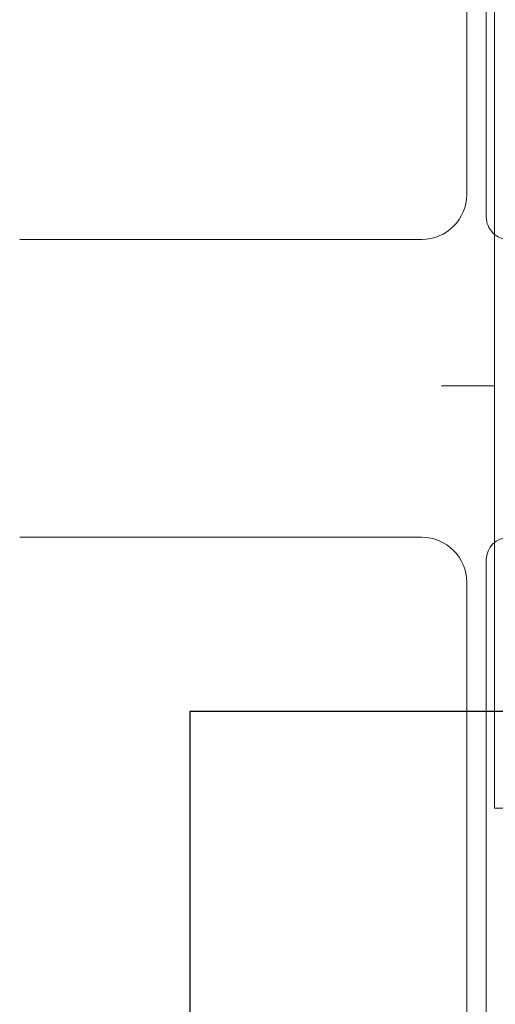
# Model space of a CAD drawing. Header units: millimetres. Extents: x -37728 to 44100, y 631619 to 691915.
# Tile 68 of 256: x -26996 to -26727, y 660855 to 661411. Entities that reach past the tile are written whole.
import ezdxf

# ---------------------------------------------------------------- set-up
doc = ezdxf.new("R2010")
doc.units = ezdxf.units.MM
doc.layers.add('_XREF', color=7, linetype='Continuous')
for name, color, linetype, lineweight in [('I-FURN', 252, 'Continuous', 5), ('ins-skropliny', 30, 'Continuous', 30), ('LATS_CONTROL_LINE', 2, 'Continuous', 0), ('LATS_EQ_IDU', 7, 'Continuous', 0), ('LATS_PANEL', 7, 'Continuous', 0)]:
    doc.layers.add(name, color=color, linetype=linetype, lineweight=lineweight)

# ---------------------------------------------------------------- blocks, each defined once
blk = doc.blocks.new('LATS_IDU_4WAY_CASSETTE_TE_TR_TQ_620')
at = {"layer": 'LATS_CONTROL_LINE', "color": 2, "linetype": 'ByBlock'}
blk.add_line((-310.89, 0), (-340.89, 0), dxfattribs=at)
at = {"layer": 'LATS_PANEL', "color": 0}
for p, q in [((-310.89, -238.55), (-310.89, 238.55)), ((-305.69, -238.55), (-310.89, -238.55))]:
    blk.add_line(p, q, dxfattribs=at)
blk = doc.blocks.new('ZZZ Meb Krzesło zwykłe ___FK_v04_0 - przykład-7073046-__-00_00 Przyziemie PB')
at = {"layer": 'I-FURN', "color": 252}
for p, q in [((-21.59, 10), (-21.59, -12.7)), ((21.59, -12.7), (21.59, 10)), ((-19.05, -15.24), (19.05, -15.24)), ((20.32, -16.348), (-20.32, -16.348)), ((-20.32, -16.348), (20.32, -16.348)), ((-21.59, -17.618), (-21.59, -20.866)), ((-21.59, -17.618), (-21.59, -20.866)), ((21.59, -20.866), (21.59, -17.618)), ((21.59, -17.618), (21.59, -20.866)), ((-20.32, -22.136), (20.32, -22.136)), ((-19.156, -22.136), (19.181, -22.136))]:
    blk.add_line(p, q, dxfattribs=at)
for centre, radius, start, end in [((-19.05, -12.7), 2.54, 180, 270), ((19.05, -12.7), 2.54, 270, 360), ((-20.32, -17.618), 1.27, 90, 180), ((-20.32, -17.618), 1.27, 90, 180), ((20.32, -17.618), 1.27, 360, 90), ((20.32, -17.618), 1.27, 0, 90), ((-20.32, -20.866), 1.27, 180, 227.4093), ((-20.32, -20.866), 1.27, 180, 270), ((20.32, -20.866), 1.27, 270, 0), ((20.32, -20.866), 1.27, 313.2379, 360), ((-20.348, -23.058), 1.507, 360, 180), ((20.373, -23.058), 1.507, 360, 180), ((-20.348, -23.058), 1.507, 123.4855, 180), ((-20.348, -23.058), 1.507, 360, 37.7171), ((20.373, -23.058), 1.507, 142.2829, 180), ((20.373, -23.058), 1.507, 0, 57.1936), ((-20.348, -23.058), 1.507, 180, 360), ((-20.348, -23.058), 1.507, 180, 360), ((20.373, -23.058), 1.507, 180, 360), ((20.373, -23.058), 1.507, 180, 360)]:
    blk.add_arc(centre, radius, start, end, dxfattribs=at)
blk = doc.blocks.new('A$C4e31ac75')
at = {"layer": 'I-FURN', "rotation": 90.00000000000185}
for p in [(-275.193, 622.166), (-275.193, 562.166)]:
    blk.add_blockref('ZZZ Meb Krzesło zwykłe ___FK_v04_0 - przykład-7073046-__-00_00 Przyziemie PB', p, dxfattribs=at)

msp = doc.modelspace()

# ---------------------------------------------------------------- block references
at = {"layer": '_XREF', "xscale": 10, "yscale": 10, "zscale": 10}
msp.add_blockref('A$C4e31ac75', (-24143.63, 655281.12), dxfattribs=at)

# ---------------------------------------------------------------- next in the draw order: linework, layer by layer
at = {"layer": 'ins-skropliny'}
for p, q in [((-26721.12, 661020.28), (-26899.57, 661020.28)), ((-26899.57, 661020.28), (-26899.57, 657512.66))]:
    msp.add_line(p, q, dxfattribs=at)

# ---------------------------------------------------------------- next in the draw order: block references
at = {"layer": 'LATS_EQ_IDU', "color": 6}
msp.add_blockref('LATS_IDU_4WAY_CASSETTE_TE_TR_TQ_620', (-26416.55, 661204.28), dxfattribs=at)

doc.saveas('drawing.dxf')
